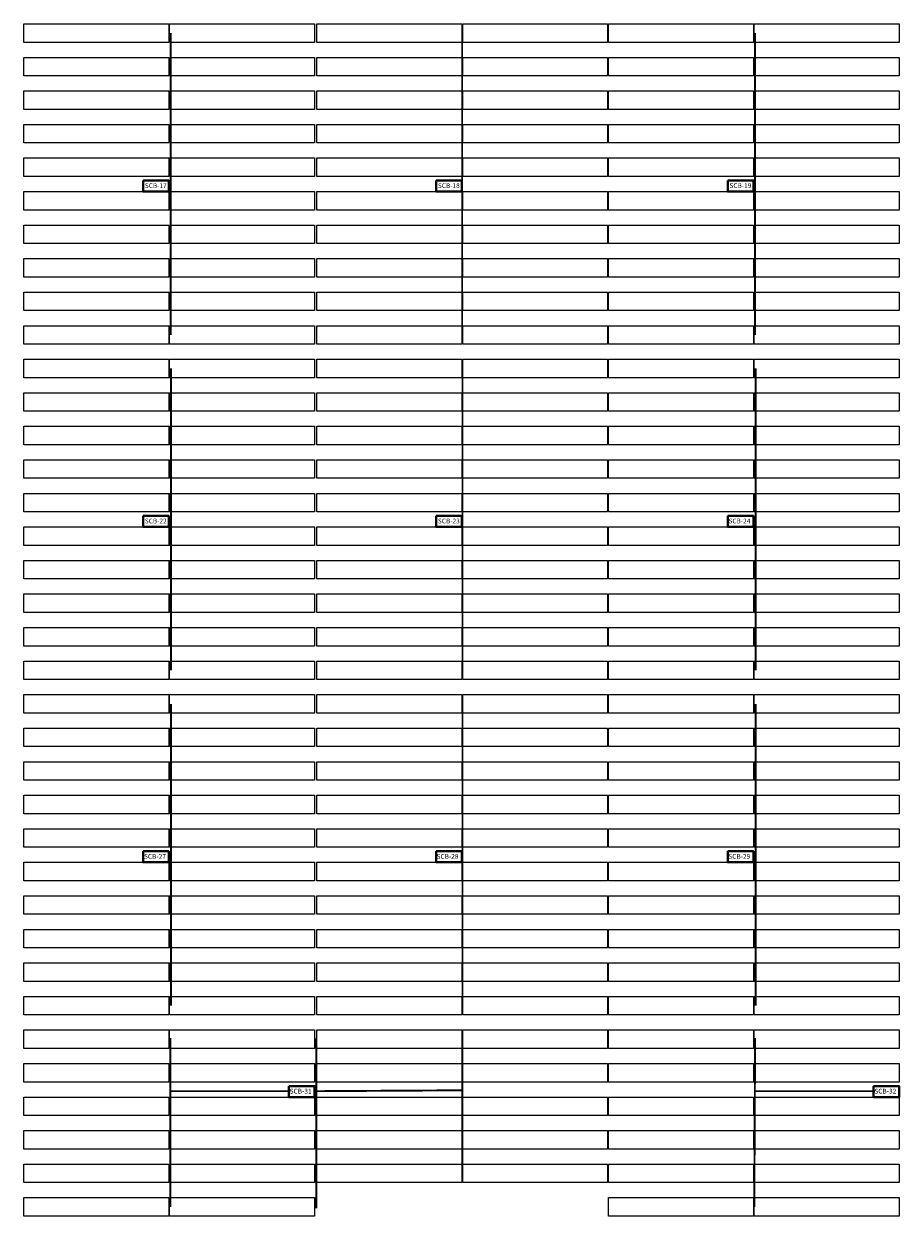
# Model space of a CAD drawing. Header units: inches. Extents: x 727810 to 1461440, y 2714588 to 5435005.
# Tile 61 of 233: x 728397 to 728580, y 2715854 to 2716103. Entities that reach past the tile are written whole.
import ezdxf

# ---------------------------------------------------------------- set-up
doc = ezdxf.new("R2010")
doc.units = ezdxf.units.IN
doc.header["$MEASUREMENT"] = 0
for name, color, linetype in [('BHEL Make', 1, 'Continuous'), ('Idle', 4, 'Continuous'), ('Mundra 335', 7, 'Continuous'), ('SCB', 7, 'Continuous'), ('table number', 51, 'Continuous'), ('tranch', 7, 'Continuous')]:
    doc.layers.add(name, color=color, linetype=linetype)
doc.styles.get("Standard").update_dxf_attribs({"font": 'arial.ttf'})

# ---------------------------------------------------------------- blocks, each defined once
blk = doc.blocks.new('245')
at = {"layer": 'SCB', "lineweight": 40}
for points in [[(727940.22, 2716280.28), (727945.56, 2716280.28), (727945.56, 2716277.98)], [(727945.56, 2716277.98), (727940.22, 2716277.98), (727940.22, 2716280.28)]]:
    blk.add_lwpolyline(points, dxfattribs=at)

msp = doc.modelspace()

# ---------------------------------------------------------------- linework, layer by layer
at = {"layer": 'BHEL Make', "color": 1}
for points in [[(728458.53483, 2716032.97565), (728488.75483, 2716032.97565), (728488.75483, 2716029.11565), (728458.53483, 2716029.11565), (728458.53483, 2716032.97565)], [(728488.95483, 2716032.97565), (728519.17483, 2716032.97565), (728519.17483, 2716029.11565), (728488.95483, 2716029.11565), (728488.95483, 2716032.97565)], [(728519.37483, 2716032.97565), (728549.59483, 2716032.97565), (728549.59483, 2716029.11565), (728519.37483, 2716029.11565), (728519.37483, 2716032.97565)], [(728549.79483, 2716032.97565), (728580.01483, 2716032.97565), (728580.01483, 2716029.11565), (728549.79483, 2716029.11565), (728549.79483, 2716032.97565)], [(728458.53483, 2716025.97565), (728488.75483, 2716025.97565), (728488.75483, 2716022.11565), (728458.53483, 2716022.11565), (728458.53483, 2716025.97565)], [(728488.95483, 2716025.97565), (728519.17483, 2716025.97565), (728519.17483, 2716022.11565), (728488.95483, 2716022.11565), (728488.95483, 2716025.97565)], [(728519.37483, 2716025.97565), (728549.59483, 2716025.97565), (728549.59483, 2716022.11565), (728519.37483, 2716022.11565), (728519.37483, 2716025.97565)], [(728549.79483, 2716025.97565), (728580.01483, 2716025.97565), (728580.01483, 2716022.11565), (728549.79483, 2716022.11565), (728549.79483, 2716025.97565)], [(728458.53483, 2716018.97565), (728488.75483, 2716018.97565), (728488.75483, 2716015.11565), (728458.53483, 2716015.11565), (728458.53483, 2716018.97565)], [(728488.95483, 2716018.97565), (728519.17483, 2716018.97565), (728519.17483, 2716015.11565), (728488.95483, 2716015.11565), (728488.95483, 2716018.97565)], [(728519.37483, 2716018.97565), (728549.59483, 2716018.97565), (728549.59483, 2716015.11565), (728519.37483, 2716015.11565), (728519.37483, 2716018.97565)], [(728549.79483, 2716018.97565), (728580.01483, 2716018.97565), (728580.01483, 2716015.11565), (728549.79483, 2716015.11565), (728549.79483, 2716018.97565)], [(728458.53483, 2716011.97565), (728488.75483, 2716011.97565), (728488.75483, 2716008.11565), (728458.53483, 2716008.11565), (728458.53483, 2716011.97565)], [(728488.95483, 2716011.97565), (728519.17483, 2716011.97565), (728519.17483, 2716008.11565), (728488.95483, 2716008.11565), (728488.95483, 2716011.97565)], [(728519.37483, 2716011.97565), (728549.59483, 2716011.97565), (728549.59483, 2716008.11565), (728519.37483, 2716008.11565), (728519.37483, 2716011.97565)], [(728549.79483, 2716011.97565), (728580.01483, 2716011.97565), (728580.01483, 2716008.11565), (728549.79483, 2716008.11565), (728549.79483, 2716011.97565)], [(728458.53483, 2716004.97565), (728488.75483, 2716004.97565), (728488.75483, 2716001.11565), (728458.53483, 2716001.11565), (728458.53483, 2716004.97565)], [(728488.95483, 2716004.97565), (728519.17483, 2716004.97565), (728519.17483, 2716001.11565), (728488.95483, 2716001.11565), (728488.95483, 2716004.97565)], [(728519.37483, 2716004.97565), (728549.59483, 2716004.97565), (728549.59483, 2716001.11565), (728519.37483, 2716001.11565), (728519.37483, 2716004.97565)], [(728549.79483, 2716004.97565), (728580.01483, 2716004.97565), (728580.01483, 2716001.11565), (728549.79483, 2716001.11565), (728549.79483, 2716004.97565)], [(728488.75483, 2716000.27726), (728488.75483, 2715994.11565), (728458.53483, 2715994.11565), (728458.53483, 2715997.97565), (728488.75483, 2715997.97565)], [(728549.59483, 2716000.27726), (728549.59483, 2715994.11565), (728519.37483, 2715994.11565), (728519.37483, 2715997.97565), (728549.59483, 2715997.97565)], [(728488.95483, 2715997.97565), (728519.17483, 2715997.97565), (728519.17483, 2715994.11565), (728488.95483, 2715994.11565), (728488.95483, 2715997.97565)], [(728549.79483, 2715997.97565), (728580.01483, 2715997.97565), (728580.01483, 2715994.11565), (728549.79483, 2715994.11565), (728549.79483, 2715997.97565)], [(728458.53483, 2715990.97565), (728488.75483, 2715990.97565), (728488.75483, 2715987.11565), (728458.53483, 2715987.11565), (728458.53483, 2715990.97565)], [(728488.95483, 2715990.97565), (728519.17483, 2715990.97565), (728519.17483, 2715987.11565), (728488.95483, 2715987.11565), (728488.95483, 2715990.97565)], [(728519.37483, 2715990.97565), (728549.59483, 2715990.97565), (728549.59483, 2715987.11565), (728519.37483, 2715987.11565), (728519.37483, 2715990.97565)], [(728549.79483, 2715990.97565), (728580.01483, 2715990.97565), (728580.01483, 2715987.11565), (728549.79483, 2715987.11565), (728549.79483, 2715990.97565)], [(728458.53483, 2715983.97565), (728488.75483, 2715983.97565), (728488.75483, 2715980.11565), (728458.53483, 2715980.11565), (728458.53483, 2715983.97565)], [(728488.95483, 2715983.97565), (728519.17483, 2715983.97565), (728519.17483, 2715980.11565), (728488.95483, 2715980.11565), (728488.95483, 2715983.97565)], [(728519.37483, 2715983.97565), (728549.59483, 2715983.97565), (728549.59483, 2715980.11565), (728519.37483, 2715980.11565), (728519.37483, 2715983.97565)], [(728549.79483, 2715983.97565), (728580.01483, 2715983.97565), (728580.01483, 2715980.11565), (728549.79483, 2715980.11565), (728549.79483, 2715983.97565)], [(728458.53483, 2715976.97565), (728488.75483, 2715976.97565), (728488.75483, 2715973.11565), (728458.53483, 2715973.11565), (728458.53483, 2715976.97565)], [(728488.95483, 2715976.97565), (728519.17483, 2715976.97565), (728519.17483, 2715973.11565), (728488.95483, 2715973.11565), (728488.95483, 2715976.97565)], [(728519.37483, 2715976.97565), (728549.59483, 2715976.97565), (728549.59483, 2715973.11565), (728519.37483, 2715973.11565), (728519.37483, 2715976.97565)], [(728549.79483, 2715976.97565), (728580.01483, 2715976.97565), (728580.01483, 2715973.11565), (728549.79483, 2715973.11565), (728549.79483, 2715976.97565)], [(728458.53483, 2715969.97565), (728488.75483, 2715969.97565), (728488.75483, 2715966.11565), (728458.53483, 2715966.11565), (728458.53483, 2715969.97565)], [(728488.95483, 2715969.97565), (728519.17483, 2715969.97565), (728519.17483, 2715966.11565), (728488.95483, 2715966.11565), (728488.95483, 2715969.97565)], [(728519.37483, 2715969.97565), (728549.59483, 2715969.97565), (728549.59483, 2715966.11565), (728519.37483, 2715966.11565), (728519.37483, 2715969.97565)], [(728549.79483, 2715969.97565), (728580.01483, 2715969.97565), (728580.01483, 2715966.11565), (728549.79483, 2715966.11565), (728549.79483, 2715969.97565)], [(728458.53483, 2715962.97565), (728488.75483, 2715962.97565), (728488.75483, 2715959.11565), (728458.53483, 2715959.11565), (728458.53483, 2715962.97565)], [(728488.95483, 2715962.97565), (728519.17483, 2715962.97565), (728519.17483, 2715959.11565), (728488.95483, 2715959.11565), (728488.95483, 2715962.97565)], [(728519.37483, 2715962.97565), (728549.59483, 2715962.97565), (728549.59483, 2715959.11565), (728519.37483, 2715959.11565), (728519.37483, 2715962.97565)], [(728549.79483, 2715962.97565), (728580.01483, 2715962.97565), (728580.01483, 2715959.11565), (728549.79483, 2715959.11565), (728549.79483, 2715962.97565)], [(728458.53483, 2715955.97565), (728488.75483, 2715955.97565), (728488.75483, 2715952.11565), (728458.53483, 2715952.11565), (728458.53483, 2715955.97565)], [(728488.95483, 2715955.97565), (728519.17483, 2715955.97565), (728519.17483, 2715952.11565), (728488.95483, 2715952.11565), (728488.95483, 2715955.97565)], [(728519.37483, 2715955.97565), (728549.59483, 2715955.97565), (728549.59483, 2715952.11565), (728519.37483, 2715952.11565), (728519.37483, 2715955.97565)], [(728549.79483, 2715955.97565), (728580.01483, 2715955.97565), (728580.01483, 2715952.11565), (728549.79483, 2715952.11565), (728549.79483, 2715955.97565)], [(728458.53483, 2715948.97565), (728488.75483, 2715948.97565), (728488.75483, 2715945.11565), (728458.53483, 2715945.11565), (728458.53483, 2715948.97565)], [(728488.95483, 2715948.97565), (728519.17483, 2715948.97565), (728519.17483, 2715945.11565), (728488.95483, 2715945.11565), (728488.95483, 2715948.97565)], [(728519.37483, 2715948.97565), (728549.59483, 2715948.97565), (728549.59483, 2715945.11565), (728519.37483, 2715945.11565), (728519.37483, 2715948.97565)], [(728549.79483, 2715948.97565), (728580.01483, 2715948.97565), (728580.01483, 2715945.11565), (728549.79483, 2715945.11565), (728549.79483, 2715948.97565)], [(728458.53483, 2715941.97565), (728488.75483, 2715941.97565), (728488.75483, 2715938.11565), (728458.53483, 2715938.11565), (728458.53483, 2715941.97565)], [(728488.95483, 2715941.97565), (728519.17483, 2715941.97565), (728519.17483, 2715938.11565), (728488.95483, 2715938.11565), (728488.95483, 2715941.97565)], [(728519.37483, 2715941.97565), (728549.59483, 2715941.97565), (728549.59483, 2715938.11565), (728519.37483, 2715938.11565), (728519.37483, 2715941.97565)], [(728549.79483, 2715941.97565), (728580.01483, 2715941.97565), (728580.01483, 2715938.11565), (728549.79483, 2715938.11565), (728549.79483, 2715941.97565)], [(728458.53483, 2715934.97565), (728488.75483, 2715934.97565), (728488.75483, 2715931.11565), (728458.53483, 2715931.11565), (728458.53483, 2715934.97565)], [(728488.95483, 2715934.97565), (728519.17483, 2715934.97565), (728519.17483, 2715931.11565), (728488.95483, 2715931.11565), (728488.95483, 2715934.97565)], [(728519.37483, 2715934.97565), (728549.59483, 2715934.97565), (728549.59483, 2715931.11565), (728519.37483, 2715931.11565), (728519.37483, 2715934.97565)], [(728549.79483, 2715934.97565), (728580.01483, 2715934.97565), (728580.01483, 2715931.11565), (728549.79483, 2715931.11565), (728549.79483, 2715934.97565)], [(728488.75483, 2715930.27726), (728488.75483, 2715924.11565), (728458.53483, 2715924.11565), (728458.53483, 2715927.97565), (728488.75483, 2715927.97565)], [(728549.59483, 2715930.27726), (728549.59483, 2715924.11565), (728519.37483, 2715924.11565), (728519.37483, 2715927.97565), (728549.59483, 2715927.97565)], [(728488.95483, 2715927.97565), (728519.17483, 2715927.97565), (728519.17483, 2715924.11565), (728488.95483, 2715924.11565), (728488.95483, 2715927.97565)], [(728549.79483, 2715927.97565), (728580.01483, 2715927.97565), (728580.01483, 2715924.11565), (728549.79483, 2715924.11565), (728549.79483, 2715927.97565)], [(728458.53483, 2715920.97565), (728488.75483, 2715920.97565), (728488.75483, 2715917.11565), (728458.53483, 2715917.11565), (728458.53483, 2715920.97565)], [(728488.95483, 2715920.97565), (728519.17483, 2715920.97565), (728519.17483, 2715917.11565), (728488.95483, 2715917.11565), (728488.95483, 2715920.97565)], [(728519.37483, 2715920.97565), (728549.59483, 2715920.97565), (728549.59483, 2715917.11565), (728519.37483, 2715917.11565), (728519.37483, 2715920.97565)], [(728549.79483, 2715920.97565), (728580.01483, 2715920.97565), (728580.01483, 2715917.11565), (728549.79483, 2715917.11565), (728549.79483, 2715920.97565)], [(728458.53483, 2715913.97565), (728488.75483, 2715913.97565), (728488.75483, 2715910.11565), (728458.53483, 2715910.11565), (728458.53483, 2715913.97565)], [(728488.95483, 2715913.97565), (728519.17483, 2715913.97565), (728519.17483, 2715910.11565), (728488.95483, 2715910.11565), (728488.95483, 2715913.97565)], [(728519.37483, 2715913.97565), (728549.59483, 2715913.97565), (728549.59483, 2715910.11565), (728519.37483, 2715910.11565), (728519.37483, 2715913.97565)], [(728549.79483, 2715913.97565), (728580.01483, 2715913.97565), (728580.01483, 2715910.11565), (728549.79483, 2715910.11565), (728549.79483, 2715913.97565)], [(728458.53483, 2715906.97565), (728488.75483, 2715906.97565), (728488.75483, 2715903.11565), (728458.53483, 2715903.11565), (728458.53483, 2715906.97565)], [(728488.95483, 2715906.97565), (728519.17483, 2715906.97565), (728519.17483, 2715903.11565), (728488.95483, 2715903.11565), (728488.95483, 2715906.97565)], [(728519.37483, 2715906.97565), (728549.59483, 2715906.97565), (728549.59483, 2715903.11565), (728519.37483, 2715903.11565), (728519.37483, 2715906.97565)], [(728549.79483, 2715906.97565), (728580.01483, 2715906.97565), (728580.01483, 2715903.11565), (728549.79483, 2715903.11565), (728549.79483, 2715906.97565)], [(728458.53483, 2715899.97565), (728488.75483, 2715899.97565), (728488.75483, 2715896.11565), (728458.53483, 2715896.11565), (728458.53483, 2715899.97565)], [(728488.95483, 2715899.97565), (728519.17483, 2715899.97565), (728519.17483, 2715896.11565), (728488.95483, 2715896.11565), (728488.95483, 2715899.97565)], [(728519.37483, 2715899.97565), (728549.59483, 2715899.97565), (728549.59483, 2715896.11565), (728519.37483, 2715896.11565), (728519.37483, 2715899.97565)], [(728549.79483, 2715899.97565), (728580.01483, 2715899.97565), (728580.01483, 2715896.11565), (728549.79483, 2715896.11565), (728549.79483, 2715899.97565)]]:
    msp.add_lwpolyline(points, dxfattribs=at)
at = {"layer": 'Idle', "color": 4}
for points in [[(728397.39483, 2715962.97565), (728427.61483, 2715962.97565), (728427.61483, 2715959.11565), (728397.39483, 2715959.11565), (728397.39483, 2715962.97565)], [(728427.81483, 2715962.97565), (728458.03483, 2715962.97565), (728458.03483, 2715959.11565), (728427.81483, 2715959.11565), (728427.81483, 2715962.97565)], [(728397.39483, 2715955.97565), (728427.61483, 2715955.97565), (728427.61483, 2715952.11565), (728397.39483, 2715952.11565), (728397.39483, 2715955.97565)], [(728427.81483, 2715955.97565), (728458.03483, 2715955.97565), (728458.03483, 2715952.11565), (728427.81483, 2715952.11565), (728427.81483, 2715955.97565)], [(728397.39483, 2715948.97565), (728427.61483, 2715948.97565), (728427.61483, 2715945.11565), (728397.39483, 2715945.11565), (728397.39483, 2715948.97565)], [(728427.81483, 2715948.97565), (728458.03483, 2715948.97565), (728458.03483, 2715945.11565), (728427.81483, 2715945.11565), (728427.81483, 2715948.97565)], [(728397.39483, 2715941.97565), (728427.61483, 2715941.97565), (728427.61483, 2715938.11565), (728397.39483, 2715938.11565), (728397.39483, 2715941.97565)], [(728427.81483, 2715941.97565), (728458.03483, 2715941.97565), (728458.03483, 2715938.11565), (728427.81483, 2715938.11565), (728427.81483, 2715941.97565)], [(728397.39483, 2715934.97565), (728427.61483, 2715934.97565), (728427.61483, 2715931.11565), (728397.39483, 2715931.11565), (728397.39483, 2715934.97565)], [(728427.81483, 2715934.97565), (728458.03483, 2715934.97565), (728458.03483, 2715931.11565), (728427.81483, 2715931.11565), (728427.81483, 2715934.97565)], [(728427.61483, 2715930.27726), (728427.61483, 2715924.11565), (728397.39483, 2715924.11565), (728397.39483, 2715927.97565), (728427.61483, 2715927.97565)], [(728427.81483, 2715927.97565), (728458.03483, 2715927.97565), (728458.03483, 2715924.11565), (728427.81483, 2715924.11565), (728427.81483, 2715927.97565)], [(728397.39483, 2715920.97565), (728427.61483, 2715920.97565), (728427.61483, 2715917.11565), (728397.39483, 2715917.11565), (728397.39483, 2715920.97565)], [(728427.81483, 2715920.97565), (728458.03483, 2715920.97565), (728458.03483, 2715917.11565), (728427.81483, 2715917.11565), (728427.81483, 2715920.97565)], [(728397.39483, 2715913.97565), (728427.61483, 2715913.97565), (728427.61483, 2715910.11565), (728397.39483, 2715910.11565), (728397.39483, 2715913.97565)], [(728427.81483, 2715913.97565), (728458.03483, 2715913.97565), (728458.03483, 2715910.11565), (728427.81483, 2715910.11565), (728427.81483, 2715913.97565)], [(728397.39483, 2715906.97565), (728427.61483, 2715906.97565), (728427.61483, 2715903.11565), (728397.39483, 2715903.11565), (728397.39483, 2715906.97565)], [(728427.81483, 2715906.97565), (728458.03483, 2715906.97565), (728458.03483, 2715903.11565), (728427.81483, 2715903.11565), (728427.81483, 2715906.97565)], [(728397.39483, 2715899.97565), (728427.61483, 2715899.97565), (728427.61483, 2715896.11565), (728397.39483, 2715896.11565), (728397.39483, 2715899.97565)], [(728427.81483, 2715899.97565), (728458.03483, 2715899.97565), (728458.03483, 2715896.11565), (728427.81483, 2715896.11565), (728427.81483, 2715899.97565)], [(728397.39483, 2715892.97565), (728427.61483, 2715892.97565), (728427.61483, 2715889.11565), (728397.39483, 2715889.11565), (728397.39483, 2715892.97565)], [(728427.81483, 2715892.97565), (728458.03483, 2715892.97565), (728458.03483, 2715889.11565), (728427.81483, 2715889.11565), (728427.81483, 2715892.97565)], [(728458.53483, 2715892.97565), (728488.75483, 2715892.97565), (728488.75483, 2715889.11565), (728458.53483, 2715889.11565), (728458.53483, 2715892.97565)], [(728488.95483, 2715892.97565), (728519.17483, 2715892.97565), (728519.17483, 2715889.11565), (728488.95483, 2715889.11565), (728488.95483, 2715892.97565)], [(728519.37483, 2715892.97565), (728549.59483, 2715892.97565), (728549.59483, 2715889.11565), (728519.37483, 2715889.11565), (728519.37483, 2715892.97565)], [(728549.79483, 2715892.97565), (728580.01483, 2715892.97565), (728580.01483, 2715889.11565), (728549.79483, 2715889.11565), (728549.79483, 2715892.97565)], [(728397.39483, 2715885.97565), (728427.61483, 2715885.97565), (728427.61483, 2715882.11565), (728397.39483, 2715882.11565), (728397.39483, 2715885.97565)], [(728427.81483, 2715885.97565), (728458.03483, 2715885.97565), (728458.03483, 2715882.11565), (728427.81483, 2715882.11565), (728427.81483, 2715885.97565)], [(728458.53483, 2715885.97565), (728488.75483, 2715885.97565), (728488.75483, 2715882.11565), (728458.53483, 2715882.11565), (728458.53483, 2715885.97565)], [(728488.95483, 2715885.97565), (728519.17483, 2715885.97565), (728519.17483, 2715882.11565), (728488.95483, 2715882.11565), (728488.95483, 2715885.97565)], [(728519.37483, 2715885.97565), (728549.59483, 2715885.97565), (728549.59483, 2715882.11565), (728519.37483, 2715882.11565), (728519.37483, 2715885.97565)], [(728549.79483, 2715885.97565), (728580.01483, 2715885.97565), (728580.01483, 2715882.11565), (728549.79483, 2715882.11565), (728549.79483, 2715885.97565)], [(728397.39483, 2715878.97565), (728427.61483, 2715878.97565), (728427.61483, 2715875.11565), (728397.39483, 2715875.11565), (728397.39483, 2715878.97565)], [(728458.03483, 2715881.27726), (728458.03483, 2715875.11565), (728427.81483, 2715875.11565), (728427.81483, 2715878.97565), (728458.03483, 2715878.97565)], [(728458.53483, 2715878.97565), (728488.75483, 2715878.97565), (728488.75483, 2715875.11565), (728458.53483, 2715875.11565), (728458.53483, 2715878.97565)], [(728488.95483, 2715878.97565), (728519.17483, 2715878.97565), (728519.17483, 2715875.11565), (728488.95483, 2715875.11565), (728488.95483, 2715878.97565)], [(728519.37483, 2715878.97565), (728549.59483, 2715878.97565), (728549.59483, 2715875.11565), (728519.37483, 2715875.11565), (728519.37483, 2715878.97565)], [(728580.01483, 2715881.27726), (728580.01483, 2715875.11565), (728549.79483, 2715875.11565), (728549.79483, 2715878.97565), (728580.01483, 2715878.97565)], [(728397.39483, 2715871.97565), (728427.61483, 2715871.97565), (728427.61483, 2715868.11565), (728397.39483, 2715868.11565), (728397.39483, 2715871.97565)], [(728427.81483, 2715871.97565), (728458.03483, 2715871.97565), (728458.03483, 2715868.11565), (728427.81483, 2715868.11565), (728427.81483, 2715871.97565)], [(728458.53483, 2715871.97565), (728488.75483, 2715871.97565), (728488.75483, 2715868.11565), (728458.53483, 2715868.11565), (728458.53483, 2715871.97565)], [(728488.95483, 2715871.97565), (728519.17483, 2715871.97565), (728519.17483, 2715868.11565), (728488.95483, 2715868.11565), (728488.95483, 2715871.97565)], [(728519.37483, 2715871.97565), (728549.59483, 2715871.97565), (728549.59483, 2715868.11565), (728519.37483, 2715868.11565), (728519.37483, 2715871.97565)], [(728549.79483, 2715871.97565), (728580.01483, 2715871.97565), (728580.01483, 2715868.11565), (728549.79483, 2715868.11565), (728549.79483, 2715871.97565)], [(728397.39483, 2715864.97565), (728427.61483, 2715864.97565), (728427.61483, 2715861.11565), (728397.39483, 2715861.11565), (728397.39483, 2715864.97565)], [(728427.81483, 2715864.97565), (728458.03483, 2715864.97565), (728458.03483, 2715861.11565), (728427.81483, 2715861.11565), (728427.81483, 2715864.97565)], [(728458.53483, 2715864.97565), (728488.75483, 2715864.97565), (728488.75483, 2715861.11565), (728458.53483, 2715861.11565), (728458.53483, 2715864.97565)], [(728488.95483, 2715864.97565), (728519.17483, 2715864.97565), (728519.17483, 2715861.11565), (728488.95483, 2715861.11565), (728488.95483, 2715864.97565)], [(728519.37483, 2715864.97565), (728549.59483, 2715864.97565), (728549.59483, 2715861.11565), (728519.37483, 2715861.11565), (728519.37483, 2715864.97565)], [(728549.79483, 2715864.97565), (728580.01483, 2715864.97565), (728580.01483, 2715861.11565), (728549.79483, 2715861.11565), (728549.79483, 2715864.97565)], [(728397.39483, 2715857.97565), (728427.61483, 2715857.97565), (728427.61483, 2715854.11565), (728397.39483, 2715854.11565), (728397.39483, 2715857.97565)], [(728427.81483, 2715857.97565), (728458.03483, 2715857.97565), (728458.03483, 2715854.11565), (728427.81483, 2715854.11565), (728427.81483, 2715857.97565)], [(728519.37483, 2715857.97565), (728549.59483, 2715857.97565), (728549.59483, 2715854.11565), (728519.37483, 2715854.11565), (728519.37483, 2715857.97565)], [(728549.79483, 2715857.97565), (728580.01483, 2715857.97565), (728580.01483, 2715854.11565), (728549.79483, 2715854.11565), (728549.79483, 2715857.97565)]]:
    msp.add_lwpolyline(points, dxfattribs=at)
at = {"layer": 'Mundra 335', "color": 2}
for points in [[(728397.39483, 2716102.97565), (728427.61483, 2716102.97565), (728427.61483, 2716099.11565), (728397.39483, 2716099.11565), (728397.39483, 2716102.97565)], [(728427.81483, 2716102.97565), (728458.03483, 2716102.97565), (728458.03483, 2716099.11565), (728427.81483, 2716099.11565), (728427.81483, 2716102.97565)], [(728458.53483, 2716102.97565), (728488.75483, 2716102.97565), (728488.75483, 2716099.11565), (728458.53483, 2716099.11565), (728458.53483, 2716102.97565)], [(728488.95483, 2716102.97565), (728519.17483, 2716102.97565), (728519.17483, 2716099.11565), (728488.95483, 2716099.11565), (728488.95483, 2716102.97565)], [(728519.37483, 2716102.97565), (728549.59483, 2716102.97565), (728549.59483, 2716099.11565), (728519.37483, 2716099.11565), (728519.37483, 2716102.97565)], [(728549.79483, 2716102.97565), (728580.01483, 2716102.97565), (728580.01483, 2716099.11565), (728549.79483, 2716099.11565), (728549.79483, 2716102.97565)], [(728397.39483, 2716095.97565), (728427.61483, 2716095.97565), (728427.61483, 2716092.11565), (728397.39483, 2716092.11565), (728397.39483, 2716095.97565)], [(728427.81483, 2716095.97565), (728458.03483, 2716095.97565), (728458.03483, 2716092.11565), (728427.81483, 2716092.11565), (728427.81483, 2716095.97565)], [(728458.53483, 2716095.97565), (728488.75483, 2716095.97565), (728488.75483, 2716092.11565), (728458.53483, 2716092.11565), (728458.53483, 2716095.97565)], [(728488.95483, 2716095.97565), (728519.17483, 2716095.97565), (728519.17483, 2716092.11565), (728488.95483, 2716092.11565), (728488.95483, 2716095.97565)], [(728519.37483, 2716095.97565), (728549.59483, 2716095.97565), (728549.59483, 2716092.11565), (728519.37483, 2716092.11565), (728519.37483, 2716095.97565)], [(728549.79483, 2716095.97565), (728580.01483, 2716095.97565), (728580.01483, 2716092.11565), (728549.79483, 2716092.11565), (728549.79483, 2716095.97565)], [(728397.39483, 2716088.97565), (728427.61483, 2716088.97565), (728427.61483, 2716085.11565), (728397.39483, 2716085.11565), (728397.39483, 2716088.97565)], [(728427.81483, 2716088.97565), (728458.03483, 2716088.97565), (728458.03483, 2716085.11565), (728427.81483, 2716085.11565), (728427.81483, 2716088.97565)], [(728458.53483, 2716088.97565), (728488.75483, 2716088.97565), (728488.75483, 2716085.11565), (728458.53483, 2716085.11565), (728458.53483, 2716088.97565)], [(728488.95483, 2716088.97565), (728519.17483, 2716088.97565), (728519.17483, 2716085.11565), (728488.95483, 2716085.11565), (728488.95483, 2716088.97565)], [(728519.37483, 2716088.97565), (728549.59483, 2716088.97565), (728549.59483, 2716085.11565), (728519.37483, 2716085.11565), (728519.37483, 2716088.97565)], [(728549.79483, 2716088.97565), (728580.01483, 2716088.97565), (728580.01483, 2716085.11565), (728549.79483, 2716085.11565), (728549.79483, 2716088.97565)], [(728397.39483, 2716081.97565), (728427.61483, 2716081.97565), (728427.61483, 2716078.11565), (728397.39483, 2716078.11565), (728397.39483, 2716081.97565)], [(728427.81483, 2716081.97565), (728458.03483, 2716081.97565), (728458.03483, 2716078.11565), (728427.81483, 2716078.11565), (728427.81483, 2716081.97565)], [(728458.53483, 2716081.97565), (728488.75483, 2716081.97565), (728488.75483, 2716078.11565), (728458.53483, 2716078.11565), (728458.53483, 2716081.97565)], [(728488.95483, 2716081.97565), (728519.17483, 2716081.97565), (728519.17483, 2716078.11565), (728488.95483, 2716078.11565), (728488.95483, 2716081.97565)], [(728519.37483, 2716081.97565), (728549.59483, 2716081.97565), (728549.59483, 2716078.11565), (728519.37483, 2716078.11565), (728519.37483, 2716081.97565)], [(728549.79483, 2716081.97565), (728580.01483, 2716081.97565), (728580.01483, 2716078.11565), (728549.79483, 2716078.11565), (728549.79483, 2716081.97565)], [(728397.39483, 2716074.97565), (728427.61483, 2716074.97565), (728427.61483, 2716071.11565), (728397.39483, 2716071.11565), (728397.39483, 2716074.97565)], [(728427.81483, 2716074.97565), (728458.03483, 2716074.97565), (728458.03483, 2716071.11565), (728427.81483, 2716071.11565), (728427.81483, 2716074.97565)], [(728458.53483, 2716074.97565), (728488.75483, 2716074.97565), (728488.75483, 2716071.11565), (728458.53483, 2716071.11565), (728458.53483, 2716074.97565)], [(728488.95483, 2716074.97565), (728519.17483, 2716074.97565), (728519.17483, 2716071.11565), (728488.95483, 2716071.11565), (728488.95483, 2716074.97565)], [(728519.37483, 2716074.97565), (728549.59483, 2716074.97565), (728549.59483, 2716071.11565), (728519.37483, 2716071.11565), (728519.37483, 2716074.97565)], [(728549.79483, 2716074.97565), (728580.01483, 2716074.97565), (728580.01483, 2716071.11565), (728549.79483, 2716071.11565), (728549.79483, 2716074.97565)], [(728427.61483, 2716070.27726), (728427.61483, 2716064.11565), (728397.39483, 2716064.11565), (728397.39483, 2716067.97565), (728427.61483, 2716067.97565)], [(728488.75483, 2716070.27726), (728488.75483, 2716064.11565), (728458.53483, 2716064.11565), (728458.53483, 2716067.97565), (728488.75483, 2716067.97565)], [(728549.59483, 2716070.27726), (728549.59483, 2716064.11565), (728519.37483, 2716064.11565), (728519.37483, 2716067.97565), (728549.59483, 2716067.97565)], [(728427.81483, 2716067.97565), (728458.03483, 2716067.97565), (728458.03483, 2716064.11565), (728427.81483, 2716064.11565), (728427.81483, 2716067.97565)], [(728488.95483, 2716067.97565), (728519.17483, 2716067.97565), (728519.17483, 2716064.11565), (728488.95483, 2716064.11565), (728488.95483, 2716067.97565)], [(728549.79483, 2716067.97565), (728580.01483, 2716067.97565), (728580.01483, 2716064.11565), (728549.79483, 2716064.11565), (728549.79483, 2716067.97565)], [(728397.39483, 2716060.97565), (728427.61483, 2716060.97565), (728427.61483, 2716057.11565), (728397.39483, 2716057.11565), (728397.39483, 2716060.97565)], [(728427.81483, 2716060.97565), (728458.03483, 2716060.97565), (728458.03483, 2716057.11565), (728427.81483, 2716057.11565), (728427.81483, 2716060.97565)], [(728458.53483, 2716060.97565), (728488.75483, 2716060.97565), (728488.75483, 2716057.11565), (728458.53483, 2716057.11565), (728458.53483, 2716060.97565)], [(728488.95483, 2716060.97565), (728519.17483, 2716060.97565), (728519.17483, 2716057.11565), (728488.95483, 2716057.11565), (728488.95483, 2716060.97565)], [(728519.37483, 2716060.97565), (728549.59483, 2716060.97565), (728549.59483, 2716057.11565), (728519.37483, 2716057.11565), (728519.37483, 2716060.97565)], [(728549.79483, 2716060.97565), (728580.01483, 2716060.97565), (728580.01483, 2716057.11565), (728549.79483, 2716057.11565), (728549.79483, 2716060.97565)], [(728397.39483, 2716053.97565), (728427.61483, 2716053.97565), (728427.61483, 2716050.11565), (728397.39483, 2716050.11565), (728397.39483, 2716053.97565)], [(728427.81483, 2716053.97565), (728458.03483, 2716053.97565), (728458.03483, 2716050.11565), (728427.81483, 2716050.11565), (728427.81483, 2716053.97565)], [(728458.53483, 2716053.97565), (728488.75483, 2716053.97565), (728488.75483, 2716050.11565), (728458.53483, 2716050.11565), (728458.53483, 2716053.97565)], [(728488.95483, 2716053.97565), (728519.17483, 2716053.97565), (728519.17483, 2716050.11565), (728488.95483, 2716050.11565), (728488.95483, 2716053.97565)], [(728519.37483, 2716053.97565), (728549.59483, 2716053.97565), (728549.59483, 2716050.11565), (728519.37483, 2716050.11565), (728519.37483, 2716053.97565)], [(728549.79483, 2716053.97565), (728580.01483, 2716053.97565), (728580.01483, 2716050.11565), (728549.79483, 2716050.11565), (728549.79483, 2716053.97565)], [(728397.39483, 2716046.97565), (728427.61483, 2716046.97565), (728427.61483, 2716043.11565), (728397.39483, 2716043.11565), (728397.39483, 2716046.97565)], [(728427.81483, 2716046.97565), (728458.03483, 2716046.97565), (728458.03483, 2716043.11565), (728427.81483, 2716043.11565), (728427.81483, 2716046.97565)], [(728458.53483, 2716046.97565), (728488.75483, 2716046.97565), (728488.75483, 2716043.11565), (728458.53483, 2716043.11565), (728458.53483, 2716046.97565)], [(728488.95483, 2716046.97565), (728519.17483, 2716046.97565), (728519.17483, 2716043.11565), (728488.95483, 2716043.11565), (728488.95483, 2716046.97565)], [(728519.37483, 2716046.97565), (728549.59483, 2716046.97565), (728549.59483, 2716043.11565), (728519.37483, 2716043.11565), (728519.37483, 2716046.97565)], [(728549.79483, 2716046.97565), (728580.01483, 2716046.97565), (728580.01483, 2716043.11565), (728549.79483, 2716043.11565), (728549.79483, 2716046.97565)], [(728397.39483, 2716039.97565), (728427.61483, 2716039.97565), (728427.61483, 2716036.11565), (728397.39483, 2716036.11565), (728397.39483, 2716039.97565)], [(728427.81483, 2716039.97565), (728458.03483, 2716039.97565), (728458.03483, 2716036.11565), (728427.81483, 2716036.11565), (728427.81483, 2716039.97565)], [(728458.53483, 2716039.97565), (728488.75483, 2716039.97565), (728488.75483, 2716036.11565), (728458.53483, 2716036.11565), (728458.53483, 2716039.97565)], [(728488.95483, 2716039.97565), (728519.17483, 2716039.97565), (728519.17483, 2716036.11565), (728488.95483, 2716036.11565), (728488.95483, 2716039.97565)], [(728519.37483, 2716039.97565), (728549.59483, 2716039.97565), (728549.59483, 2716036.11565), (728519.37483, 2716036.11565), (728519.37483, 2716039.97565)], [(728549.79483, 2716039.97565), (728580.01483, 2716039.97565), (728580.01483, 2716036.11565), (728549.79483, 2716036.11565), (728549.79483, 2716039.97565)], [(728397.39483, 2716032.97565), (728427.61483, 2716032.97565), (728427.61483, 2716029.11565), (728397.39483, 2716029.11565), (728397.39483, 2716032.97565)], [(728427.81483, 2716032.97565), (728458.03483, 2716032.97565), (728458.03483, 2716029.11565), (728427.81483, 2716029.11565), (728427.81483, 2716032.97565)], [(728397.39483, 2716025.97565), (728427.61483, 2716025.97565), (728427.61483, 2716022.11565), (728397.39483, 2716022.11565), (728397.39483, 2716025.97565)], [(728427.81483, 2716025.97565), (728458.03483, 2716025.97565), (728458.03483, 2716022.11565), (728427.81483, 2716022.11565), (728427.81483, 2716025.97565)], [(728397.39483, 2716018.97565), (728427.61483, 2716018.97565), (728427.61483, 2716015.11565), (728397.39483, 2716015.11565), (728397.39483, 2716018.97565)], [(728427.81483, 2716018.97565), (728458.03483, 2716018.97565), (728458.03483, 2716015.11565), (728427.81483, 2716015.11565), (728427.81483, 2716018.97565)], [(728397.39483, 2716011.97565), (728427.61483, 2716011.97565), (728427.61483, 2716008.11565), (728397.39483, 2716008.11565), (728397.39483, 2716011.97565)], [(728427.81483, 2716011.97565), (728458.03483, 2716011.97565), (728458.03483, 2716008.11565), (728427.81483, 2716008.11565), (728427.81483, 2716011.97565)], [(728397.39483, 2716004.97565), (728427.61483, 2716004.97565), (728427.61483, 2716001.11565), (728397.39483, 2716001.11565), (728397.39483, 2716004.97565)], [(728427.81483, 2716004.97565), (728458.03483, 2716004.97565), (728458.03483, 2716001.11565), (728427.81483, 2716001.11565), (728427.81483, 2716004.97565)], [(728427.61483, 2716000.27726), (728427.61483, 2715994.11565), (728397.39483, 2715994.11565), (728397.39483, 2715997.97565), (728427.61483, 2715997.97565)], [(728427.81483, 2715997.97565), (728458.03483, 2715997.97565), (728458.03483, 2715994.11565), (728427.81483, 2715994.11565), (728427.81483, 2715997.97565)], [(728397.39483, 2715990.97565), (728427.61483, 2715990.97565), (728427.61483, 2715987.11565), (728397.39483, 2715987.11565), (728397.39483, 2715990.97565)], [(728427.81483, 2715990.97565), (728458.03483, 2715990.97565), (728458.03483, 2715987.11565), (728427.81483, 2715987.11565), (728427.81483, 2715990.97565)], [(728397.39483, 2715983.97565), (728427.61483, 2715983.97565), (728427.61483, 2715980.11565), (728397.39483, 2715980.11565), (728397.39483, 2715983.97565)], [(728427.81483, 2715983.97565), (728458.03483, 2715983.97565), (728458.03483, 2715980.11565), (728427.81483, 2715980.11565), (728427.81483, 2715983.97565)], [(728397.39483, 2715976.97565), (728427.61483, 2715976.97565), (728427.61483, 2715973.11565), (728397.39483, 2715973.11565), (728397.39483, 2715976.97565)], [(728427.81483, 2715976.97565), (728458.03483, 2715976.97565), (728458.03483, 2715973.11565), (728427.81483, 2715973.11565), (728427.81483, 2715976.97565)], [(728397.39483, 2715969.97565), (728427.61483, 2715969.97565), (728427.61483, 2715966.11565), (728397.39483, 2715966.11565), (728397.39483, 2715969.97565)], [(728427.81483, 2715969.97565), (728458.03483, 2715969.97565), (728458.03483, 2715966.11565), (728427.81483, 2715966.11565), (728427.81483, 2715969.97565)]]:
    msp.add_lwpolyline(points, dxfattribs=at)
at = {"layer": 'tranch', "const_width": 0.4}
for points in [[(728428.00079, 2716069.12645), (728428.00079, 2716101.04565)], [(728488.85152, 2716069.12645), (728488.85152, 2716101.04565)], [(728549.94061, 2716069.12645), (728549.94061, 2716101.04565)], [(728428.00079, 2716069.12645), (728428.00079, 2716038.04565)], [(728488.85152, 2716069.12645), (728488.85152, 2716038.04565)], [(728549.94061, 2716069.12645), (728549.94061, 2716038.04565)], [(728428.08173, 2715999.12645), (728428.08173, 2716031.04565)], [(728488.92173, 2715999.12645), (728488.92173, 2716031.04565)], [(728550.06173, 2715999.12645), (728550.06173, 2716031.04565)], [(728428.08173, 2715999.12645), (728428.08173, 2715968.04565)], [(728488.92173, 2715999.12645), (728488.92173, 2715968.04565)], [(728550.06173, 2715999.12645), (728550.06173, 2715968.04565)], [(728428.08173, 2715929.12645), (728428.08173, 2715961.04565)], [(728488.92173, 2715929.12645), (728488.92173, 2715961.04565)], [(728550.06173, 2715929.12645), (728550.06173, 2715961.04565)], [(728428.08173, 2715929.12645), (728428.08173, 2715898.04565)], [(728488.92173, 2715929.12645), (728488.92173, 2715898.04565)], [(728550.06173, 2715929.12645), (728550.06173, 2715898.04565)], [(728427.97896, 2715891.3162), (728427.97896, 2715856.04565)], [(728458.43231, 2715880.20147), (728458.43231, 2715891.22459)], [(728488.86459, 2715891.3162), (728488.86459, 2715862.55477)], [(728549.95896, 2715891.3162), (728549.79483, 2715856.04565)], [(728452.99488, 2715880.20147), (728427.97896, 2715880.20147)], [(728488.86459, 2715880.38284), (728458.43231, 2715880.20147)], [(728458.43231, 2715880.20147), (728458.43231, 2715855.75917)]]:
    msp.add_lwpolyline(points, dxfattribs=at)
at = {"layer": 'tranch', "color": 4, "const_width": 0.4}
msp.add_lwpolyline([(728574.97488, 2715880.20147), (728549.95896, 2715880.20147)], dxfattribs=at)

# ---------------------------------------------------------------- block references
at = {"layer": 'SCB', "color": 1, "lineweight": 40}
for p in [(482.05572, -210), (482.05572, -210), (543.19572, -210), (543.19572, -210), (604.03572, -210), (604.03572, -210), (482.05572, -280), (482.05572, -280), (482.05572, -350), (482.05572, -350), (543.19572, -350), (543.19572, -350), (604.03572, -350), (604.03572, -350), (512.47572, -399), (512.47572, -399), (634.45572, -399), (634.45572, -399)]:
    msp.add_blockref('245', p, dxfattribs=at)
at = {"layer": 'table number', "color": 7, "lineweight": 40}
for p in [(543.19572, -280), (604.03572, -280)]:
    msp.add_blockref('245', p, dxfattribs=at)

# ---------------------------------------------------------------- texts
at = {"layer": 'SCB', "color": 7, "lineweight": 40, "char_height": 1, "attachment_point": 1}
for s, insert in [('SCB-17', (728422.63321, 2716069.70676)), ('SCB-17', (728422.63321, 2716069.70676)), ('SCB-18', (728483.77321, 2716069.70676)), ('SCB-18', (728483.77321, 2716069.70676)), ('SCB-19', (728544.61321, 2716069.70676)), ('SCB-19', (728544.61321, 2716069.70676)), ('SCB-22', (728422.63321, 2715999.70676)), ('SCB-22', (728422.63321, 2715999.70676)), ('SCB-23', (728483.77321, 2715999.70676)), ('SCB-23', (728483.77321, 2715999.70676)), ('SCB-24', (728544.40724, 2715999.70676)), ('SCB-24', (728544.40724, 2715999.70676)), ('SCB-27', (728422.4672, 2715929.70676)), ('SCB-27', (728422.4672, 2715929.70676)), ('SCB-28', (728483.50275, 2715929.70676)), ('SCB-28', (728483.50275, 2715929.70676)), ('SCB-29', (728544.37422, 2715929.70676)), ('SCB-29', (728544.37422, 2715929.70676)), ('SCB-31', (728452.85749, 2715880.70676)), ('SCB-31', (728452.85749, 2715880.70676)), ('SCB-32', (728574.83749, 2715880.70676)), ('SCB-32', (728574.83749, 2715880.70676))]:
    msp.add_mtext_dynamic_manual_height_columns(s, width=10.9628712, gutter_width=20.36957, heights=[0], dxfattribs=dict(at, insert=insert))

doc.saveas('drawing.dxf')
